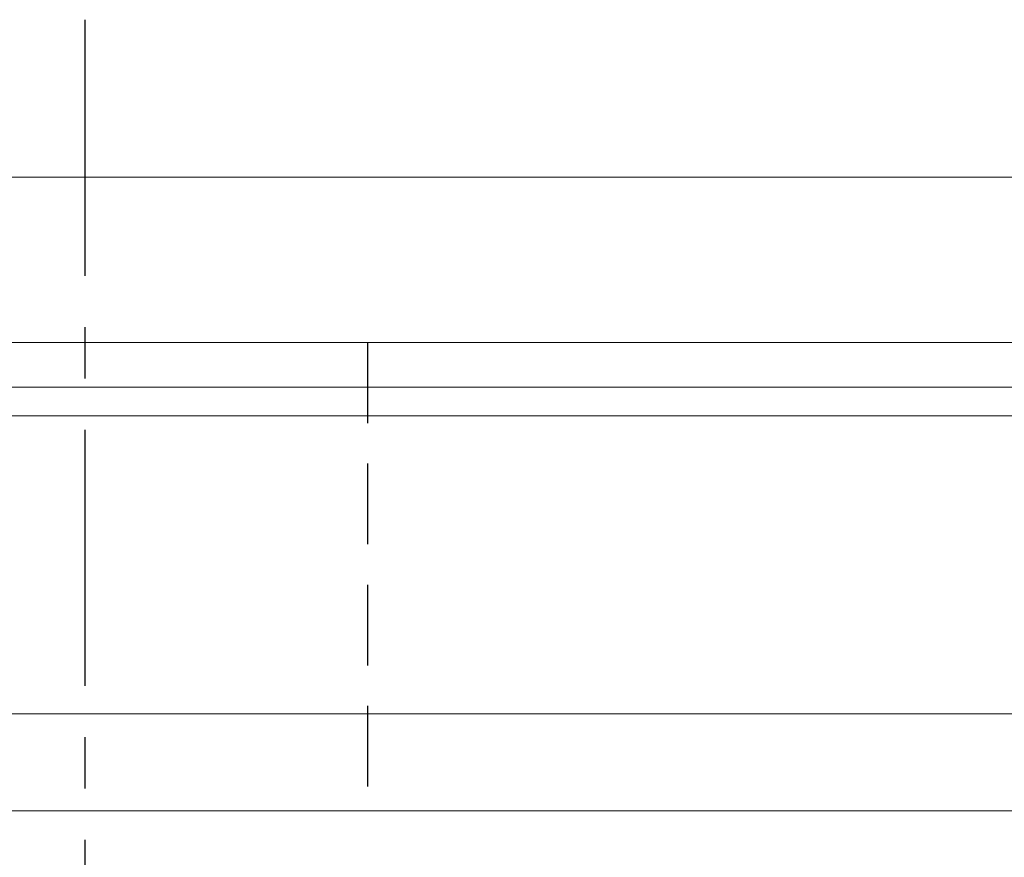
# Model space of a CAD drawing. Header units: millimetres. Extents: x 180 to 446, y 227 to 327.
# Tile 24 of 57: x 365 to 377, y 248 to 259. Entities that reach past the tile are written whole.
import ezdxf

# ---------------------------------------------------------------- set-up
doc = ezdxf.new("R2010")
doc.units = ezdxf.units.MM
doc.linetypes.add('CENTER', pattern=[10.16, 6.35, -1.27, 1.27, -1.27])
doc.linetypes.add('DASHED', pattern=[0.75, 0.5, -0.25])
for name, color, linetype in [('CL', 1, 'CENTER'), ('HID', 2, 'DASHED'), ('OUT', 3, 'Continuous')]:
    doc.layers.add(name, color=color, linetype=linetype)

msp = doc.modelspace()

# ---------------------------------------------------------------- linework, layer by layer
at = {"layer": 'CL', "color": 0, "ltscale": 0.5}
msp.add_line((365.669, 258.535), (365.669, 245.735), dxfattribs=at)
at = {"layer": 'HID', "color": 0, "ltscale": 2}
msp.add_line((369.169, 254.535), (369.169, 248.735), dxfattribs=at)
at = {"layer": 'OUT', "color": 0, "linetype": 'Continuous', "lineweight": 15}
for p, q in [((391.089, 256.585), (355.889, 256.585)), ((391.089, 254.535), (355.889, 254.535)), ((445.669, 253.982), (331.338, 253.982)), ((445.669, 253.628), (331.283, 253.628)), ((445.669, 249.935), (330.161, 249.935)), ((445.669, 248.735), (285.669, 248.735))]:
    msp.add_line(p, q, dxfattribs=at)

doc.saveas('drawing.dxf')
